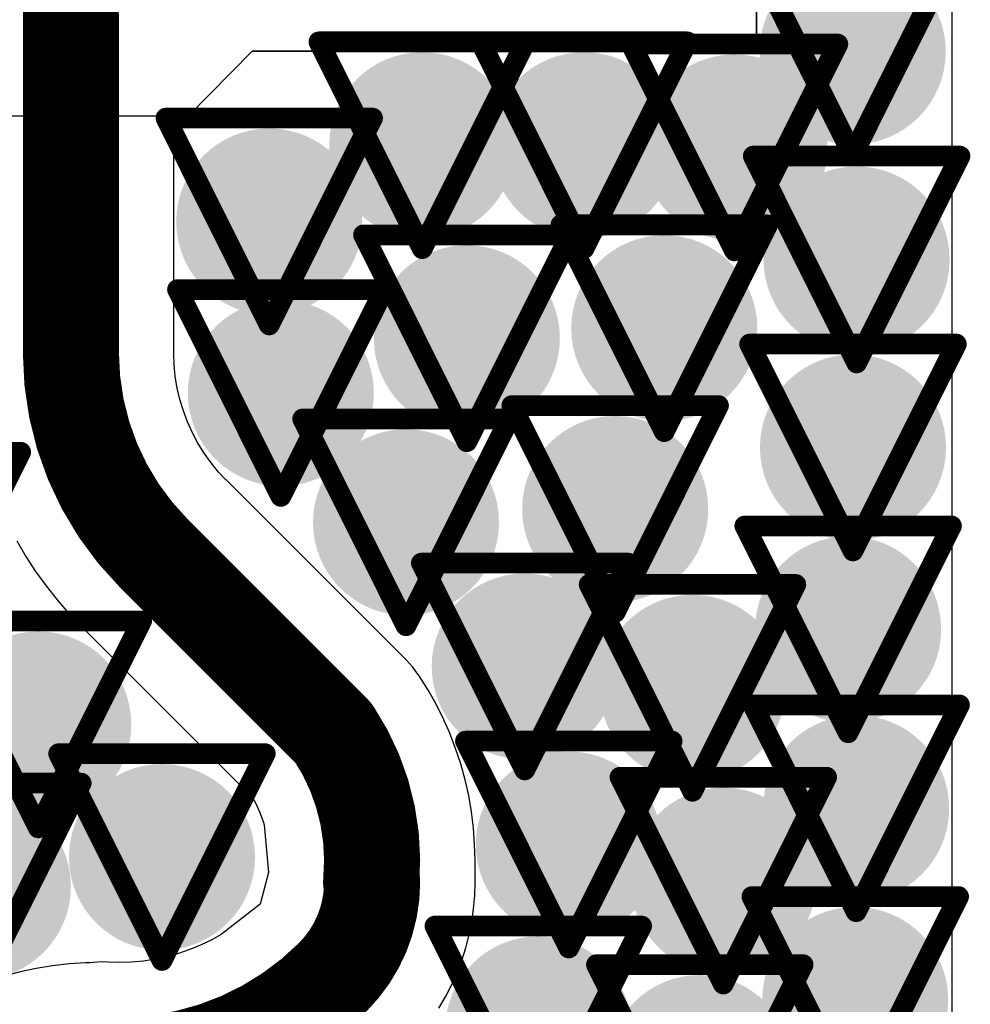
# Model space of a CAD drawing. Header units: inches. Extents: x -2.3 to 12.7, y -2.8 to 6.7.
# Tile 71 of 171: x 0.1272 to 0.2192, y 1.0839 to 1.1791. Entities that reach past the tile are written whole.
import ezdxf

# ---------------------------------------------------------------- set-up
doc = ezdxf.new("R2010")
doc.units = ezdxf.units.IN
doc.header["$MEASUREMENT"] = 0
for name, color, linetype in [('Bottom Layer', 5, 'Continuous'), ('Drill Drawing', 1, 'Continuous'), ('L2_GND1', 16, 'Continuous'), ('L3_PWR1', 130, 'Continuous'), ('Top Layer', 1, 'Continuous'), ('Via Holes', 16, 'Continuous')]:
    doc.layers.add(name, color=color, linetype=linetype)

msp = doc.modelspace()

# ---------------------------------------------------------------- hatches: boundary and pattern name
at = {"layer": 'Bottom Layer'}
h = msp.add_hatch(color=5, dxfattribs=at)
edge = h.paths.add_edge_path()
edge.add_arc((0.207818, 1.175987), 0.009, 0, 360)
h = msp.add_hatch(color=5, dxfattribs=at)
edge = h.paths.add_edge_path()
edge.add_arc((0.166167, 1.166923), 0.009, 0, 360)
h = msp.add_hatch(color=5, dxfattribs=at)
edge = h.paths.add_edge_path()
edge.add_arc((0.181813, 1.166923), 0.009, 0, 360)
h = msp.add_hatch(color=5, dxfattribs=at)
edge = h.paths.add_edge_path()
edge.add_arc((0.19638, 1.166707), 0.009, 0, 360)
h = msp.add_hatch(color=5, dxfattribs=at)
edge = h.paths.add_edge_path()
edge.add_arc((0.151364, 1.159546), 0.009, 0, 360)
h = msp.add_hatch(color=5, dxfattribs=at)
edge = h.paths.add_edge_path()
edge.add_arc((0.208194, 1.155872), 0.009, 0, 360)
h = msp.add_hatch(color=5, dxfattribs=at)
edge = h.paths.add_edge_path()
edge.add_arc((0.189582, 1.149227), 0.009, 0, 360)
h = msp.add_hatch(color=5, dxfattribs=at)
edge = h.paths.add_edge_path()
edge.add_arc((0.170483, 1.148256), 0.009, 0, 360)
h = msp.add_hatch(color=5, dxfattribs=at)
edge = h.paths.add_edge_path()
edge.add_arc((0.152486, 1.142964), 0.009, 0, 360)
h = msp.add_hatch(color=5, dxfattribs=at)
edge = h.paths.add_edge_path()
edge.add_arc((0.207841, 1.137696), 0.009, 0, 360)
h = msp.add_hatch(color=5, dxfattribs=at)
edge = h.paths.add_edge_path()
edge.add_arc((0.184834, 1.131747), 0.009, 0, 360)
h = msp.add_hatch(color=5, dxfattribs=at)
edge = h.paths.add_edge_path()
edge.add_arc((0.164597, 1.130457), 0.009, 0, 360)
h = msp.add_hatch(color=5, dxfattribs=at)
edge = h.paths.add_edge_path()
edge.add_arc((0.207374, 1.120111), 0.009, 0, 360)
h = msp.add_hatch(color=5, dxfattribs=at)
edge = h.paths.add_edge_path()
edge.add_arc((0.176083, 1.116515), 0.009, 0, 360)
h = msp.add_hatch(color=5, dxfattribs=at)
edge = h.paths.add_edge_path()
edge.add_arc((0.192314, 1.11445), 0.009, 0, 360)
h = msp.add_hatch(color=5, dxfattribs=at)
edge = h.paths.add_edge_path()
edge.add_arc((0.129016, 1.110913), 0.009, 0, 360)
h = msp.add_hatch(color=5, dxfattribs=at)
edge = h.paths.add_edge_path()
edge.add_arc((0.208149, 1.102801), 0.009, 0, 360)
h = msp.add_hatch(color=5, dxfattribs=at)
edge = h.paths.add_edge_path()
edge.add_arc((0.180349, 1.099299), 0.009, 0, 360)
h = msp.add_hatch(color=5, dxfattribs=at)
edge = h.paths.add_edge_path()
edge.add_arc((0.140987, 1.098088), 0.009, 0, 360)
h = msp.add_hatch(color=5, dxfattribs=at)
edge = h.paths.add_edge_path()
edge.add_arc((0.195296, 1.095809), 0.009, 0, 360)
h = msp.add_hatch(color=5, dxfattribs=at)
edge = h.paths.add_edge_path()
edge.add_arc((0.123173, 1.095238), 0.009, 0, 360)
h = msp.add_hatch(color=5, dxfattribs=at)
edge = h.paths.add_edge_path()
edge.add_arc((0.208061, 1.08427), 0.009, 0, 360)
h = msp.add_hatch(color=5, dxfattribs=at)
edge = h.paths.add_edge_path()
edge.add_arc((0.177391, 1.08142), 0.009, 0, 360)
h = msp.add_hatch(color=5, dxfattribs=at)
edge = h.paths.add_edge_path()
edge.add_arc((0.193022, 1.077683), 0.009, 0, 360)
at = {"layer": 'L2_GND1'}
h = msp.add_hatch(color=16, dxfattribs=at)
edge = h.paths.add_edge_path()
edge.add_arc((0.207818, 1.175987), 0.009, 0, 360)
h = msp.add_hatch(color=16, dxfattribs=at)
edge = h.paths.add_edge_path()
edge.add_arc((0.166167, 1.166923), 0.009, 0, 360)
h = msp.add_hatch(color=16, dxfattribs=at)
edge = h.paths.add_edge_path()
edge.add_arc((0.181813, 1.166923), 0.009, 0, 360)
h = msp.add_hatch(color=16, dxfattribs=at)
edge = h.paths.add_edge_path()
edge.add_arc((0.19638, 1.166707), 0.009, 0, 360)
h = msp.add_hatch(color=16, dxfattribs=at)
edge = h.paths.add_edge_path()
edge.add_arc((0.151364, 1.159546), 0.009, 0, 360)
h = msp.add_hatch(color=16, dxfattribs=at)
edge = h.paths.add_edge_path()
edge.add_arc((0.208194, 1.155872), 0.009, 0, 360)
h = msp.add_hatch(color=16, dxfattribs=at)
edge = h.paths.add_edge_path()
edge.add_arc((0.189582, 1.149227), 0.009, 0, 360)
h = msp.add_hatch(color=16, dxfattribs=at)
edge = h.paths.add_edge_path()
edge.add_arc((0.170483, 1.148256), 0.009, 0, 360)
h = msp.add_hatch(color=16, dxfattribs=at)
edge = h.paths.add_edge_path()
edge.add_arc((0.152486, 1.142964), 0.009, 0, 360)
h = msp.add_hatch(color=16, dxfattribs=at)
edge = h.paths.add_edge_path()
edge.add_arc((0.207841, 1.137696), 0.009, 0, 360)
h = msp.add_hatch(color=16, dxfattribs=at)
edge = h.paths.add_edge_path()
edge.add_arc((0.184834, 1.131747), 0.009, 0, 360)
h = msp.add_hatch(color=16, dxfattribs=at)
edge = h.paths.add_edge_path()
edge.add_arc((0.164597, 1.130457), 0.009, 0, 360)
h = msp.add_hatch(color=16, dxfattribs=at)
edge = h.paths.add_edge_path()
edge.add_arc((0.207374, 1.120111), 0.009, 0, 360)
h = msp.add_hatch(color=16, dxfattribs=at)
edge = h.paths.add_edge_path()
edge.add_arc((0.176083, 1.116515), 0.009, 0, 360)
h = msp.add_hatch(color=16, dxfattribs=at)
edge = h.paths.add_edge_path()
edge.add_arc((0.192314, 1.11445), 0.009, 0, 360)
h = msp.add_hatch(color=16, dxfattribs=at)
edge = h.paths.add_edge_path()
edge.add_arc((0.129016, 1.110913), 0.009, 0, 360)
h = msp.add_hatch(color=16, dxfattribs=at)
edge = h.paths.add_edge_path()
edge.add_arc((0.208149, 1.102801), 0.009, 0, 360)
h = msp.add_hatch(color=16, dxfattribs=at)
edge = h.paths.add_edge_path()
edge.add_arc((0.180349, 1.099299), 0.009, 0, 360)
h = msp.add_hatch(color=16, dxfattribs=at)
edge = h.paths.add_edge_path()
edge.add_arc((0.140987, 1.098088), 0.009, 0, 360)
h = msp.add_hatch(color=16, dxfattribs=at)
edge = h.paths.add_edge_path()
edge.add_arc((0.195296, 1.095809), 0.009, 0, 360)
h = msp.add_hatch(color=16, dxfattribs=at)
edge = h.paths.add_edge_path()
edge.add_arc((0.123173, 1.095238), 0.009, 0, 360)
h = msp.add_hatch(color=16, dxfattribs=at)
edge = h.paths.add_edge_path()
edge.add_arc((0.208061, 1.08427), 0.009, 0, 360)
h = msp.add_hatch(color=16, dxfattribs=at)
edge = h.paths.add_edge_path()
edge.add_arc((0.177391, 1.08142), 0.009, 0, 360)
h = msp.add_hatch(color=16, dxfattribs=at)
edge = h.paths.add_edge_path()
edge.add_arc((0.193022, 1.077683), 0.009, 0, 360)
at = {"layer": 'L3_PWR1'}
h = msp.add_hatch(color=130, dxfattribs=at)
edge = h.paths.add_edge_path()
edge.add_arc((0.207818, 1.175987), 0.009, 0, 360)
h = msp.add_hatch(color=130, dxfattribs=at)
edge = h.paths.add_edge_path()
edge.add_arc((0.166167, 1.166923), 0.009, 0, 360)
h = msp.add_hatch(color=130, dxfattribs=at)
edge = h.paths.add_edge_path()
edge.add_arc((0.181813, 1.166923), 0.009, 0, 360)
h = msp.add_hatch(color=130, dxfattribs=at)
edge = h.paths.add_edge_path()
edge.add_arc((0.19638, 1.166707), 0.009, 0, 360)
h = msp.add_hatch(color=130, dxfattribs=at)
edge = h.paths.add_edge_path()
edge.add_arc((0.151364, 1.159546), 0.009, 0, 360)
h = msp.add_hatch(color=130, dxfattribs=at)
edge = h.paths.add_edge_path()
edge.add_arc((0.208194, 1.155872), 0.009, 0, 360)
h = msp.add_hatch(color=130, dxfattribs=at)
edge = h.paths.add_edge_path()
edge.add_arc((0.189582, 1.149227), 0.009, 0, 360)
h = msp.add_hatch(color=130, dxfattribs=at)
edge = h.paths.add_edge_path()
edge.add_arc((0.170483, 1.148256), 0.009, 0, 360)
h = msp.add_hatch(color=130, dxfattribs=at)
edge = h.paths.add_edge_path()
edge.add_arc((0.152486, 1.142964), 0.009, 0, 360)
h = msp.add_hatch(color=130, dxfattribs=at)
edge = h.paths.add_edge_path()
edge.add_arc((0.207841, 1.137696), 0.009, 0, 360)
h = msp.add_hatch(color=130, dxfattribs=at)
edge = h.paths.add_edge_path()
edge.add_arc((0.184834, 1.131747), 0.009, 0, 360)
h = msp.add_hatch(color=130, dxfattribs=at)
edge = h.paths.add_edge_path()
edge.add_arc((0.164597, 1.130457), 0.009, 0, 360)
h = msp.add_hatch(color=130, dxfattribs=at)
edge = h.paths.add_edge_path()
edge.add_arc((0.207374, 1.120111), 0.009, 0, 360)
h = msp.add_hatch(color=130, dxfattribs=at)
edge = h.paths.add_edge_path()
edge.add_arc((0.176083, 1.116515), 0.009, 0, 360)
h = msp.add_hatch(color=130, dxfattribs=at)
edge = h.paths.add_edge_path()
edge.add_arc((0.192314, 1.11445), 0.009, 0, 360)
h = msp.add_hatch(color=130, dxfattribs=at)
edge = h.paths.add_edge_path()
edge.add_arc((0.129016, 1.110913), 0.009, 0, 360)
h = msp.add_hatch(color=130, dxfattribs=at)
edge = h.paths.add_edge_path()
edge.add_arc((0.208149, 1.102801), 0.009, 0, 360)
h = msp.add_hatch(color=130, dxfattribs=at)
edge = h.paths.add_edge_path()
edge.add_arc((0.180349, 1.099299), 0.009, 0, 360)
h = msp.add_hatch(color=130, dxfattribs=at)
edge = h.paths.add_edge_path()
edge.add_arc((0.140987, 1.098088), 0.009, 0, 360)
h = msp.add_hatch(color=130, dxfattribs=at)
edge = h.paths.add_edge_path()
edge.add_arc((0.195296, 1.095809), 0.009, 0, 360)
h = msp.add_hatch(color=130, dxfattribs=at)
edge = h.paths.add_edge_path()
edge.add_arc((0.123173, 1.095238), 0.009, 0, 360)
h = msp.add_hatch(color=130, dxfattribs=at)
edge = h.paths.add_edge_path()
edge.add_arc((0.208061, 1.08427), 0.009, 0, 360)
h = msp.add_hatch(color=130, dxfattribs=at)
edge = h.paths.add_edge_path()
edge.add_arc((0.177391, 1.08142), 0.009, 0, 360)
h = msp.add_hatch(color=130, dxfattribs=at)
edge = h.paths.add_edge_path()
edge.add_arc((0.193022, 1.077683), 0.009, 0, 360)
at = {"layer": 'Top Layer'}
h = msp.add_hatch(color=1, dxfattribs=at)
edge = h.paths.add_edge_path()
edge.add_arc((0.207818, 1.175987), 0.009, 0, 360)
h = msp.add_hatch(color=1, dxfattribs=at)
edge = h.paths.add_edge_path()
edge.add_arc((0.166167, 1.166923), 0.009, 0, 360)
h = msp.add_hatch(color=1, dxfattribs=at)
edge = h.paths.add_edge_path()
edge.add_arc((0.181813, 1.166923), 0.009, 0, 360)
h = msp.add_hatch(color=1, dxfattribs=at)
edge = h.paths.add_edge_path()
edge.add_arc((0.19638, 1.166707), 0.009, 0, 360)
h = msp.add_hatch(color=1, dxfattribs=at)
edge = h.paths.add_edge_path()
edge.add_arc((0.151364, 1.159546), 0.009, 0, 360)
h = msp.add_hatch(color=1, dxfattribs=at)
edge = h.paths.add_edge_path()
edge.add_arc((0.208194, 1.155872), 0.009, 0, 360)
h = msp.add_hatch(color=1, dxfattribs=at)
edge = h.paths.add_edge_path()
edge.add_arc((0.189582, 1.149227), 0.009, 0, 360)
h = msp.add_hatch(color=1, dxfattribs=at)
edge = h.paths.add_edge_path()
edge.add_arc((0.170483, 1.148256), 0.009, 0, 360)
h = msp.add_hatch(color=1, dxfattribs=at)
edge = h.paths.add_edge_path()
edge.add_arc((0.152486, 1.142964), 0.009, 0, 360)
h = msp.add_hatch(color=1, dxfattribs=at)
edge = h.paths.add_edge_path()
edge.add_arc((0.207841, 1.137696), 0.009, 0, 360)
h = msp.add_hatch(color=1, dxfattribs=at)
edge = h.paths.add_edge_path()
edge.add_arc((0.184834, 1.131747), 0.009, 0, 360)
h = msp.add_hatch(color=1, dxfattribs=at)
edge = h.paths.add_edge_path()
edge.add_arc((0.164597, 1.130457), 0.009, 0, 360)
h = msp.add_hatch(color=1, dxfattribs=at)
edge = h.paths.add_edge_path()
edge.add_arc((0.207374, 1.120111), 0.009, 0, 360)
h = msp.add_hatch(color=1, dxfattribs=at)
edge = h.paths.add_edge_path()
edge.add_arc((0.176083, 1.116515), 0.009, 0, 360)
h = msp.add_hatch(color=1, dxfattribs=at)
edge = h.paths.add_edge_path()
edge.add_arc((0.192314, 1.11445), 0.009, 0, 360)
h = msp.add_hatch(color=1, dxfattribs=at)
edge = h.paths.add_edge_path()
edge.add_arc((0.129016, 1.110913), 0.009, 0, 360)
h = msp.add_hatch(color=1, dxfattribs=at)
edge = h.paths.add_edge_path()
edge.add_arc((0.208149, 1.102801), 0.009, 0, 360)
h = msp.add_hatch(color=1, dxfattribs=at)
edge = h.paths.add_edge_path()
edge.add_arc((0.180349, 1.099299), 0.009, 0, 360)
h = msp.add_hatch(color=1, dxfattribs=at)
edge = h.paths.add_edge_path()
edge.add_arc((0.140987, 1.098088), 0.009, 0, 360)
h = msp.add_hatch(color=1, dxfattribs=at)
edge = h.paths.add_edge_path()
edge.add_arc((0.195296, 1.095809), 0.009, 0, 360)
h = msp.add_hatch(color=1, dxfattribs=at)
edge = h.paths.add_edge_path()
edge.add_arc((0.123173, 1.095238), 0.009, 0, 360)
h = msp.add_hatch(color=1, dxfattribs=at)
edge = h.paths.add_edge_path()
edge.add_arc((0.208061, 1.08427), 0.009, 0, 360)
h = msp.add_hatch(color=1, dxfattribs=at)
edge = h.paths.add_edge_path()
edge.add_arc((0.177391, 1.08142), 0.009, 0, 360)
h = msp.add_hatch(color=1, dxfattribs=at)
edge = h.paths.add_edge_path()
edge.add_arc((0.193022, 1.077683), 0.009, 0, 360)
at = {"layer": 'Via Holes'}
h = msp.add_hatch(color=7, dxfattribs=at)
edge = h.paths.add_edge_path()
edge.add_arc((0.207818, 1.175987), 0.004, 0, 360)
h = msp.add_hatch(color=7, dxfattribs=at)
edge = h.paths.add_edge_path()
edge.add_arc((0.166167, 1.166923), 0.004, 0, 360)
h = msp.add_hatch(color=7, dxfattribs=at)
edge = h.paths.add_edge_path()
edge.add_arc((0.181813, 1.166923), 0.004, 0, 360)
h = msp.add_hatch(color=7, dxfattribs=at)
edge = h.paths.add_edge_path()
edge.add_arc((0.19638, 1.166707), 0.004, 0, 360)
h = msp.add_hatch(color=7, dxfattribs=at)
edge = h.paths.add_edge_path()
edge.add_arc((0.151364, 1.159546), 0.004, 0, 360)
h = msp.add_hatch(color=7, dxfattribs=at)
edge = h.paths.add_edge_path()
edge.add_arc((0.208194, 1.155872), 0.004, 0, 360)
h = msp.add_hatch(color=7, dxfattribs=at)
edge = h.paths.add_edge_path()
edge.add_arc((0.189582, 1.149227), 0.004, 0, 360)
h = msp.add_hatch(color=7, dxfattribs=at)
edge = h.paths.add_edge_path()
edge.add_arc((0.170483, 1.148256), 0.004, 0, 360)
h = msp.add_hatch(color=7, dxfattribs=at)
edge = h.paths.add_edge_path()
edge.add_arc((0.152486, 1.142964), 0.004, 0, 360)
h = msp.add_hatch(color=7, dxfattribs=at)
edge = h.paths.add_edge_path()
edge.add_arc((0.207841, 1.137696), 0.004, 0, 360)
h = msp.add_hatch(color=7, dxfattribs=at)
edge = h.paths.add_edge_path()
edge.add_arc((0.184834, 1.131747), 0.004, 0, 360)
h = msp.add_hatch(color=7, dxfattribs=at)
edge = h.paths.add_edge_path()
edge.add_arc((0.164597, 1.130457), 0.004, 0, 360)
h = msp.add_hatch(color=7, dxfattribs=at)
edge = h.paths.add_edge_path()
edge.add_arc((0.207374, 1.120111), 0.004, 0, 360)
h = msp.add_hatch(color=7, dxfattribs=at)
edge = h.paths.add_edge_path()
edge.add_arc((0.176083, 1.116515), 0.004, 0, 360)
h = msp.add_hatch(color=7, dxfattribs=at)
edge = h.paths.add_edge_path()
edge.add_arc((0.192314, 1.11445), 0.004, 0, 360)
h = msp.add_hatch(color=7, dxfattribs=at)
edge = h.paths.add_edge_path()
edge.add_arc((0.129016, 1.110913), 0.004, 0, 360)
h = msp.add_hatch(color=7, dxfattribs=at)
edge = h.paths.add_edge_path()
edge.add_arc((0.208149, 1.102801), 0.004, 0, 360)
h = msp.add_hatch(color=7, dxfattribs=at)
edge = h.paths.add_edge_path()
edge.add_arc((0.180349, 1.099299), 0.004, 0, 360)
h = msp.add_hatch(color=7, dxfattribs=at)
edge = h.paths.add_edge_path()
edge.add_arc((0.140987, 1.098088), 0.004, 0, 360)
h = msp.add_hatch(color=7, dxfattribs=at)
edge = h.paths.add_edge_path()
edge.add_arc((0.195296, 1.095809), 0.004, 0, 360)
h = msp.add_hatch(color=7, dxfattribs=at)
edge = h.paths.add_edge_path()
edge.add_arc((0.208061, 1.08427), 0.004, 0, 360)
h = msp.add_hatch(color=7, dxfattribs=at)
edge = h.paths.add_edge_path()
edge.add_arc((0.177391, 1.08142), 0.004, 0, 360)

# ---------------------------------------------------------------- linework, layer by layer
at = {"layer": 'Drill Drawing'}
for points in [[(0.197818, 1.185987, 0.002, 0.002, 0), (0.207818, 1.165987, 0.002, 0.002, 0)], [(0.207818, 1.165987, 0.002, 0.002, 0), (0.217818, 1.185987, 0.002, 0.002, 0)], [(0.156167, 1.176923, 0.002, 0.002, 0), (0.176167, 1.176923, 0.002, 0.002, 0)], [(0.156167, 1.176923, 0.002, 0.002, 0), (0.166167, 1.156923, 0.002, 0.002, 0)], [(0.166167, 1.156923, 0.002, 0.002, 0), (0.176167, 1.176923, 0.002, 0.002, 0)], [(0.171813, 1.176923, 0.002, 0.002, 0), (0.191813, 1.176923, 0.002, 0.002, 0)], [(0.171813, 1.176923, 0.002, 0.002, 0), (0.181813, 1.156923, 0.002, 0.002, 0)], [(0.181813, 1.156923, 0.002, 0.002, 0), (0.191813, 1.176923, 0.002, 0.002, 0)], [(0.18638, 1.176707, 0.002, 0.002, 0), (0.20638, 1.176707, 0.002, 0.002, 0)], [(0.18638, 1.176707, 0.002, 0.002, 0), (0.19638, 1.156707, 0.002, 0.002, 0)], [(0.19638, 1.156707, 0.002, 0.002, 0), (0.20638, 1.176707, 0.002, 0.002, 0)], [(0.141364, 1.169546, 0.002, 0.002, 0), (0.161364, 1.169546, 0.002, 0.002, 0)], [(0.141364, 1.169546, 0.002, 0.002, 0), (0.151364, 1.149546, 0.002, 0.002, 0)], [(0.151364, 1.149546, 0.002, 0.002, 0), (0.161364, 1.169546, 0.002, 0.002, 0)], [(0.198194, 1.165872, 0.002, 0.002, 0), (0.218194, 1.165872, 0.002, 0.002, 0)], [(0.198194, 1.165872, 0.002, 0.002, 0), (0.208194, 1.145872, 0.002, 0.002, 0)], [(0.208194, 1.145872, 0.002, 0.002, 0), (0.218194, 1.165872, 0.002, 0.002, 0)], [(0.179582, 1.159227, 0.002, 0.002, 0), (0.199582, 1.159227, 0.002, 0.002, 0)], [(0.179582, 1.159227, 0.002, 0.002, 0), (0.189582, 1.139227, 0.002, 0.002, 0)], [(0.189582, 1.139227, 0.002, 0.002, 0), (0.199582, 1.159227, 0.002, 0.002, 0)], [(0.160483, 1.158256, 0.002, 0.002, 0), (0.180483, 1.158256, 0.002, 0.002, 0)], [(0.160483, 1.158256, 0.002, 0.002, 0), (0.170483, 1.138256, 0.002, 0.002, 0)], [(0.170483, 1.138256, 0.002, 0.002, 0), (0.180483, 1.158256, 0.002, 0.002, 0)], [(0.142486, 1.152964, 0.002, 0.002, 0), (0.162486, 1.152964, 0.002, 0.002, 0)], [(0.142486, 1.152964, 0.002, 0.002, 0), (0.152486, 1.132964, 0.002, 0.002, 0)], [(0.152486, 1.132964, 0.002, 0.002, 0), (0.162486, 1.152964, 0.002, 0.002, 0)], [(0.197841, 1.147696, 0.002, 0.002, 0), (0.217841, 1.147696, 0.002, 0.002, 0)], [(0.197841, 1.147696, 0.002, 0.002, 0), (0.207841, 1.127696, 0.002, 0.002, 0)], [(0.207841, 1.127696, 0.002, 0.002, 0), (0.217841, 1.147696, 0.002, 0.002, 0)], [(0.174834, 1.141747, 0.002, 0.002, 0), (0.194834, 1.141747, 0.002, 0.002, 0)], [(0.174834, 1.141747, 0.002, 0.002, 0), (0.184834, 1.121747, 0.002, 0.002, 0)], [(0.184834, 1.121747, 0.002, 0.002, 0), (0.194834, 1.141747, 0.002, 0.002, 0)], [(0.154597, 1.140457, 0.002, 0.002, 0), (0.174597, 1.140457, 0.002, 0.002, 0)], [(0.154597, 1.140457, 0.002, 0.002, 0), (0.164597, 1.120457, 0.002, 0.002, 0)], [(0.164597, 1.120457, 0.002, 0.002, 0), (0.174597, 1.140457, 0.002, 0.002, 0)], [(0.107318, 1.137235, 0.002, 0.002, 0), (0.127318, 1.137235, 0.002, 0.002, 0)], [(0.117318, 1.117235, 0.002, 0.002, 0), (0.127318, 1.137235, 0.002, 0.002, 0)], [(0.197374, 1.130111, 0.002, 0.002, 0), (0.217374, 1.130111, 0.002, 0.002, 0)], [(0.197374, 1.130111, 0.002, 0.002, 0), (0.207374, 1.110111, 0.002, 0.002, 0)], [(0.207374, 1.110111, 0.002, 0.002, 0), (0.217374, 1.130111, 0.002, 0.002, 0)], [(0.166083, 1.126515, 0.002, 0.002, 0), (0.186083, 1.126515, 0.002, 0.002, 0)], [(0.166083, 1.126515, 0.002, 0.002, 0), (0.176083, 1.106515, 0.002, 0.002, 0)], [(0.176083, 1.106515, 0.002, 0.002, 0), (0.186083, 1.126515, 0.002, 0.002, 0)], [(0.182314, 1.12445, 0.002, 0.002, 0), (0.202314, 1.12445, 0.002, 0.002, 0)], [(0.182314, 1.12445, 0.002, 0.002, 0), (0.192314, 1.10445, 0.002, 0.002, 0)], [(0.192314, 1.10445, 0.002, 0.002, 0), (0.202314, 1.12445, 0.002, 0.002, 0)], [(0.119016, 1.120913, 0.002, 0.002, 0), (0.139016, 1.120913, 0.002, 0.002, 0)], [(0.119016, 1.120913, 0.002, 0.002, 0), (0.129016, 1.100913, 0.002, 0.002, 0)], [(0.129016, 1.100913, 0.002, 0.002, 0), (0.139016, 1.120913, 0.002, 0.002, 0)], [(0.198149, 1.112801, 0.002, 0.002, 0), (0.218149, 1.112801, 0.002, 0.002, 0)], [(0.198149, 1.112801, 0.002, 0.002, 0), (0.208149, 1.092801, 0.002, 0.002, 0)], [(0.208149, 1.092801, 0.002, 0.002, 0), (0.218149, 1.112801, 0.002, 0.002, 0)], [(0.170349, 1.109299, 0.002, 0.002, 0), (0.190349, 1.109299, 0.002, 0.002, 0)], [(0.170349, 1.109299, 0.002, 0.002, 0), (0.180349, 1.089299, 0.002, 0.002, 0)], [(0.180349, 1.089299, 0.002, 0.002, 0), (0.190349, 1.109299, 0.002, 0.002, 0)], [(0.130987, 1.108088, 0.002, 0.002, 0), (0.150987, 1.108088, 0.002, 0.002, 0)], [(0.130987, 1.108088, 0.002, 0.002, 0), (0.140987, 1.088088, 0.002, 0.002, 0)], [(0.140987, 1.088088, 0.002, 0.002, 0), (0.150987, 1.108088, 0.002, 0.002, 0)], [(0.185296, 1.105809, 0.002, 0.002, 0), (0.205296, 1.105809, 0.002, 0.002, 0)], [(0.185296, 1.105809, 0.002, 0.002, 0), (0.195296, 1.085809, 0.002, 0.002, 0)], [(0.195296, 1.085809, 0.002, 0.002, 0), (0.205296, 1.105809, 0.002, 0.002, 0)], [(0.113173, 1.105238, 0.002, 0.002, 0), (0.133173, 1.105238, 0.002, 0.002, 0)], [(0.123173, 1.085238, 0.002, 0.002, 0), (0.133173, 1.105238, 0.002, 0.002, 0)], [(0.198061, 1.09427, 0.002, 0.002, 0), (0.218061, 1.09427, 0.002, 0.002, 0)], [(0.198061, 1.09427, 0.002, 0.002, 0), (0.208061, 1.07427, 0.002, 0.002, 0)], [(0.208061, 1.07427, 0.002, 0.002, 0), (0.218061, 1.09427, 0.002, 0.002, 0)], [(0.167391, 1.09142, 0.002, 0.002, 0), (0.187391, 1.09142, 0.002, 0.002, 0)], [(0.167391, 1.09142, 0.002, 0.002, 0), (0.177391, 1.07142, 0.002, 0.002, 0)], [(0.177391, 1.07142, 0.002, 0.002, 0), (0.187391, 1.09142, 0.002, 0.002, 0)], [(0.183022, 1.087683, 0.002, 0.002, 0), (0.203022, 1.087683, 0.002, 0.002, 0)], [(0.183022, 1.087683, 0.002, 0.002, 0), (0.193022, 1.067683, 0.002, 0.002, 0)], [(0.193022, 1.067683, 0.002, 0.002, 0), (0.203022, 1.087683, 0.002, 0.002, 0)]]:
    msp.add_lwpolyline(points, format="xyseb", dxfattribs=at)
for points in [[(0.155667, 1.176923, 0.001, 0.001, 1), (0.156667, 1.176923, 0.001, 0.001, 1)], [(0.155667, 1.176923, 0.001, 0.001, 1), (0.156667, 1.176923, 0.001, 0.001, 1)], [(0.171313, 1.176923, 0.001, 0.001, 1), (0.172313, 1.176923, 0.001, 0.001, 1)], [(0.171313, 1.176923, 0.001, 0.001, 1), (0.172313, 1.176923, 0.001, 0.001, 1)], [(0.175667, 1.176923, 0.001, 0.001, 1), (0.176667, 1.176923, 0.001, 0.001, 1)], [(0.175667, 1.176923, 0.001, 0.001, 1), (0.176667, 1.176923, 0.001, 0.001, 1)], [(0.191313, 1.176923, 0.001, 0.001, 1), (0.192313, 1.176923, 0.001, 0.001, 1)], [(0.191313, 1.176923, 0.001, 0.001, 1), (0.192313, 1.176923, 0.001, 0.001, 1)], [(0.18588, 1.176707, 0.001, 0.001, 1), (0.18688, 1.176707, 0.001, 0.001, 1)], [(0.18588, 1.176707, 0.001, 0.001, 1), (0.18688, 1.176707, 0.001, 0.001, 1)], [(0.20588, 1.176707, 0.001, 0.001, 1), (0.20688, 1.176707, 0.001, 0.001, 1)], [(0.20588, 1.176707, 0.001, 0.001, 1), (0.20688, 1.176707, 0.001, 0.001, 1)], [(0.140864, 1.169546, 0.001, 0.001, 1), (0.141864, 1.169546, 0.001, 0.001, 1)], [(0.140864, 1.169546, 0.001, 0.001, 1), (0.141864, 1.169546, 0.001, 0.001, 1)], [(0.160864, 1.169546, 0.001, 0.001, 1), (0.161864, 1.169546, 0.001, 0.001, 1)], [(0.160864, 1.169546, 0.001, 0.001, 1), (0.161864, 1.169546, 0.001, 0.001, 1)], [(0.197694, 1.165872, 0.001, 0.001, 1), (0.198694, 1.165872, 0.001, 0.001, 1)], [(0.197694, 1.165872, 0.001, 0.001, 1), (0.198694, 1.165872, 0.001, 0.001, 1)], [(0.207318, 1.165987, 0.001, 0.001, 1), (0.208318, 1.165987, 0.001, 0.001, 1)], [(0.207318, 1.165987, 0.001, 0.001, 1), (0.208318, 1.165987, 0.001, 0.001, 1)], [(0.217694, 1.165872, 0.001, 0.001, 1), (0.218694, 1.165872, 0.001, 0.001, 1)], [(0.217694, 1.165872, 0.001, 0.001, 1), (0.218694, 1.165872, 0.001, 0.001, 1)], [(0.179082, 1.159227, 0.001, 0.001, 1), (0.180082, 1.159227, 0.001, 0.001, 1)], [(0.179082, 1.159227, 0.001, 0.001, 1), (0.180082, 1.159227, 0.001, 0.001, 1)], [(0.199082, 1.159227, 0.001, 0.001, 1), (0.200082, 1.159227, 0.001, 0.001, 1)], [(0.199082, 1.159227, 0.001, 0.001, 1), (0.200082, 1.159227, 0.001, 0.001, 1)], [(0.159983, 1.158256, 0.001, 0.001, 1), (0.160983, 1.158256, 0.001, 0.001, 1)], [(0.159983, 1.158256, 0.001, 0.001, 1), (0.160983, 1.158256, 0.001, 0.001, 1)], [(0.179983, 1.158256, 0.001, 0.001, 1), (0.180983, 1.158256, 0.001, 0.001, 1)], [(0.179983, 1.158256, 0.001, 0.001, 1), (0.180983, 1.158256, 0.001, 0.001, 1)], [(0.165667, 1.156923, 0.001, 0.001, 1), (0.166667, 1.156923, 0.001, 0.001, 1)], [(0.165667, 1.156923, 0.001, 0.001, 1), (0.166667, 1.156923, 0.001, 0.001, 1)], [(0.181313, 1.156923, 0.001, 0.001, 1), (0.182313, 1.156923, 0.001, 0.001, 1)], [(0.181313, 1.156923, 0.001, 0.001, 1), (0.182313, 1.156923, 0.001, 0.001, 1)], [(0.19588, 1.156707, 0.001, 0.001, 1), (0.19688, 1.156707, 0.001, 0.001, 1)], [(0.19588, 1.156707, 0.001, 0.001, 1), (0.19688, 1.156707, 0.001, 0.001, 1)], [(0.141986, 1.152964, 0.001, 0.001, 1), (0.142986, 1.152964, 0.001, 0.001, 1)], [(0.141986, 1.152964, 0.001, 0.001, 1), (0.142986, 1.152964, 0.001, 0.001, 1)], [(0.161986, 1.152964, 0.001, 0.001, 1), (0.162986, 1.152964, 0.001, 0.001, 1)], [(0.161986, 1.152964, 0.001, 0.001, 1), (0.162986, 1.152964, 0.001, 0.001, 1)], [(0.150864, 1.149546, 0.001, 0.001, 1), (0.151864, 1.149546, 0.001, 0.001, 1)], [(0.150864, 1.149546, 0.001, 0.001, 1), (0.151864, 1.149546, 0.001, 0.001, 1)], [(0.197341, 1.147696, 0.001, 0.001, 1), (0.198341, 1.147696, 0.001, 0.001, 1)], [(0.197341, 1.147696, 0.001, 0.001, 1), (0.198341, 1.147696, 0.001, 0.001, 1)], [(0.217341, 1.147696, 0.001, 0.001, 1), (0.218341, 1.147696, 0.001, 0.001, 1)], [(0.217341, 1.147696, 0.001, 0.001, 1), (0.218341, 1.147696, 0.001, 0.001, 1)], [(0.207694, 1.145872, 0.001, 0.001, 1), (0.208694, 1.145872, 0.001, 0.001, 1)], [(0.207694, 1.145872, 0.001, 0.001, 1), (0.208694, 1.145872, 0.001, 0.001, 1)], [(0.174334, 1.141747, 0.001, 0.001, 1), (0.175334, 1.141747, 0.001, 0.001, 1)], [(0.174334, 1.141747, 0.001, 0.001, 1), (0.175334, 1.141747, 0.001, 0.001, 1)], [(0.194334, 1.141747, 0.001, 0.001, 1), (0.195334, 1.141747, 0.001, 0.001, 1)], [(0.194334, 1.141747, 0.001, 0.001, 1), (0.195334, 1.141747, 0.001, 0.001, 1)], [(0.154097, 1.140457, 0.001, 0.001, 1), (0.155097, 1.140457, 0.001, 0.001, 1)], [(0.154097, 1.140457, 0.001, 0.001, 1), (0.155097, 1.140457, 0.001, 0.001, 1)], [(0.174097, 1.140457, 0.001, 0.001, 1), (0.175097, 1.140457, 0.001, 0.001, 1)], [(0.174097, 1.140457, 0.001, 0.001, 1), (0.175097, 1.140457, 0.001, 0.001, 1)], [(0.189082, 1.139227, 0.001, 0.001, 1), (0.190082, 1.139227, 0.001, 0.001, 1)], [(0.189082, 1.139227, 0.001, 0.001, 1), (0.190082, 1.139227, 0.001, 0.001, 1)], [(0.169983, 1.138256, 0.001, 0.001, 1), (0.170983, 1.138256, 0.001, 0.001, 1)], [(0.169983, 1.138256, 0.001, 0.001, 1), (0.170983, 1.138256, 0.001, 0.001, 1)], [(0.126818, 1.137235, 0.001, 0.001, 1), (0.127818, 1.137235, 0.001, 0.001, 1)], [(0.126818, 1.137235, 0.001, 0.001, 1), (0.127818, 1.137235, 0.001, 0.001, 1)], [(0.151986, 1.132964, 0.001, 0.001, 1), (0.152986, 1.132964, 0.001, 0.001, 1)], [(0.151986, 1.132964, 0.001, 0.001, 1), (0.152986, 1.132964, 0.001, 0.001, 1)], [(0.196874, 1.130111, 0.001, 0.001, 1), (0.197874, 1.130111, 0.001, 0.001, 1)], [(0.196874, 1.130111, 0.001, 0.001, 1), (0.197874, 1.130111, 0.001, 0.001, 1)], [(0.216874, 1.130111, 0.001, 0.001, 1), (0.217874, 1.130111, 0.001, 0.001, 1)], [(0.216874, 1.130111, 0.001, 0.001, 1), (0.217874, 1.130111, 0.001, 0.001, 1)], [(0.207341, 1.127696, 0.001, 0.001, 1), (0.208341, 1.127696, 0.001, 0.001, 1)], [(0.207341, 1.127696, 0.001, 0.001, 1), (0.208341, 1.127696, 0.001, 0.001, 1)], [(0.165583, 1.126515, 0.001, 0.001, 1), (0.166583, 1.126515, 0.001, 0.001, 1)], [(0.165583, 1.126515, 0.001, 0.001, 1), (0.166583, 1.126515, 0.001, 0.001, 1)], [(0.185583, 1.126515, 0.001, 0.001, 1), (0.186583, 1.126515, 0.001, 0.001, 1)], [(0.185583, 1.126515, 0.001, 0.001, 1), (0.186583, 1.126515, 0.001, 0.001, 1)], [(0.181814, 1.12445, 0.001, 0.001, 1), (0.182814, 1.12445, 0.001, 0.001, 1)], [(0.181814, 1.12445, 0.001, 0.001, 1), (0.182814, 1.12445, 0.001, 0.001, 1)], [(0.201814, 1.12445, 0.001, 0.001, 1), (0.202814, 1.12445, 0.001, 0.001, 1)], [(0.201814, 1.12445, 0.001, 0.001, 1), (0.202814, 1.12445, 0.001, 0.001, 1)], [(0.184334, 1.121747, 0.001, 0.001, 1), (0.185334, 1.121747, 0.001, 0.001, 1)], [(0.184334, 1.121747, 0.001, 0.001, 1), (0.185334, 1.121747, 0.001, 0.001, 1)], [(0.138516, 1.120913, 0.001, 0.001, 1), (0.139516, 1.120913, 0.001, 0.001, 1)], [(0.138516, 1.120913, 0.001, 0.001, 1), (0.139516, 1.120913, 0.001, 0.001, 1)], [(0.164097, 1.120457, 0.001, 0.001, 1), (0.165097, 1.120457, 0.001, 0.001, 1)], [(0.164097, 1.120457, 0.001, 0.001, 1), (0.165097, 1.120457, 0.001, 0.001, 1)], [(0.197649, 1.112801, 0.001, 0.001, 1), (0.198649, 1.112801, 0.001, 0.001, 1)], [(0.197649, 1.112801, 0.001, 0.001, 1), (0.198649, 1.112801, 0.001, 0.001, 1)], [(0.217649, 1.112801, 0.001, 0.001, 1), (0.218649, 1.112801, 0.001, 0.001, 1)], [(0.217649, 1.112801, 0.001, 0.001, 1), (0.218649, 1.112801, 0.001, 0.001, 1)], [(0.169849, 1.109299, 0.001, 0.001, 1), (0.170849, 1.109299, 0.001, 0.001, 1)], [(0.169849, 1.109299, 0.001, 0.001, 1), (0.170849, 1.109299, 0.001, 0.001, 1)], [(0.189849, 1.109299, 0.001, 0.001, 1), (0.190849, 1.109299, 0.001, 0.001, 1)], [(0.189849, 1.109299, 0.001, 0.001, 1), (0.190849, 1.109299, 0.001, 0.001, 1)], [(0.206874, 1.110111, 0.001, 0.001, 1), (0.207874, 1.110111, 0.001, 0.001, 1)], [(0.206874, 1.110111, 0.001, 0.001, 1), (0.207874, 1.110111, 0.001, 0.001, 1)], [(0.130487, 1.108088, 0.001, 0.001, 1), (0.131487, 1.108088, 0.001, 0.001, 1)], [(0.130487, 1.108088, 0.001, 0.001, 1), (0.131487, 1.108088, 0.001, 0.001, 1)], [(0.150487, 1.108088, 0.001, 0.001, 1), (0.151487, 1.108088, 0.001, 0.001, 1)], [(0.150487, 1.108088, 0.001, 0.001, 1), (0.151487, 1.108088, 0.001, 0.001, 1)], [(0.175583, 1.106515, 0.001, 0.001, 1), (0.176583, 1.106515, 0.001, 0.001, 1)], [(0.175583, 1.106515, 0.001, 0.001, 1), (0.176583, 1.106515, 0.001, 0.001, 1)], [(0.184796, 1.105809, 0.001, 0.001, 1), (0.185796, 1.105809, 0.001, 0.001, 1)], [(0.184796, 1.105809, 0.001, 0.001, 1), (0.185796, 1.105809, 0.001, 0.001, 1)], [(0.204796, 1.105809, 0.001, 0.001, 1), (0.205796, 1.105809, 0.001, 0.001, 1)], [(0.204796, 1.105809, 0.001, 0.001, 1), (0.205796, 1.105809, 0.001, 0.001, 1)], [(0.132673, 1.105238, 0.001, 0.001, 1), (0.133673, 1.105238, 0.001, 0.001, 1)], [(0.132673, 1.105238, 0.001, 0.001, 1), (0.133673, 1.105238, 0.001, 0.001, 1)], [(0.191814, 1.10445, 0.001, 0.001, 1), (0.192814, 1.10445, 0.001, 0.001, 1)], [(0.191814, 1.10445, 0.001, 0.001, 1), (0.192814, 1.10445, 0.001, 0.001, 1)], [(0.128516, 1.100913, 0.001, 0.001, 1), (0.129516, 1.100913, 0.001, 0.001, 1)], [(0.128516, 1.100913, 0.001, 0.001, 1), (0.129516, 1.100913, 0.001, 0.001, 1)], [(0.197561, 1.09427, 0.001, 0.001, 1), (0.198561, 1.09427, 0.001, 0.001, 1)], [(0.197561, 1.09427, 0.001, 0.001, 1), (0.198561, 1.09427, 0.001, 0.001, 1)], [(0.217561, 1.09427, 0.001, 0.001, 1), (0.218561, 1.09427, 0.001, 0.001, 1)], [(0.217561, 1.09427, 0.001, 0.001, 1), (0.218561, 1.09427, 0.001, 0.001, 1)], [(0.207649, 1.092801, 0.001, 0.001, 1), (0.208649, 1.092801, 0.001, 0.001, 1)], [(0.207649, 1.092801, 0.001, 0.001, 1), (0.208649, 1.092801, 0.001, 0.001, 1)], [(0.166891, 1.09142, 0.001, 0.001, 1), (0.167891, 1.09142, 0.001, 0.001, 1)], [(0.166891, 1.09142, 0.001, 0.001, 1), (0.167891, 1.09142, 0.001, 0.001, 1)], [(0.186891, 1.09142, 0.001, 0.001, 1), (0.187891, 1.09142, 0.001, 0.001, 1)], [(0.186891, 1.09142, 0.001, 0.001, 1), (0.187891, 1.09142, 0.001, 0.001, 1)], [(0.179849, 1.089299, 0.001, 0.001, 1), (0.180849, 1.089299, 0.001, 0.001, 1)], [(0.179849, 1.089299, 0.001, 0.001, 1), (0.180849, 1.089299, 0.001, 0.001, 1)], [(0.140487, 1.088088, 0.001, 0.001, 1), (0.141487, 1.088088, 0.001, 0.001, 1)], [(0.140487, 1.088088, 0.001, 0.001, 1), (0.141487, 1.088088, 0.001, 0.001, 1)], [(0.182522, 1.087683, 0.001, 0.001, 1), (0.183522, 1.087683, 0.001, 0.001, 1)], [(0.182522, 1.087683, 0.001, 0.001, 1), (0.183522, 1.087683, 0.001, 0.001, 1)], [(0.202522, 1.087683, 0.001, 0.001, 1), (0.203522, 1.087683, 0.001, 0.001, 1)], [(0.202522, 1.087683, 0.001, 0.001, 1), (0.203522, 1.087683, 0.001, 0.001, 1)], [(0.194796, 1.085809, 0.001, 0.001, 1), (0.195796, 1.085809, 0.001, 0.001, 1)], [(0.194796, 1.085809, 0.001, 0.001, 1), (0.195796, 1.085809, 0.001, 0.001, 1)]]:
    msp.add_lwpolyline(points, format="xyseb", close=True, dxfattribs=at)
at = {"layer": 'Top Layer'}
for p, q in [((0.198502, 1.234059), (0.198514, 1.176011)), ((0.198514, 1.176011), (0.198502, 1.234059)), ((0.2174, 1.234059), (0.2174, 0.973082)), ((0.149712, 1.176012), (0.143522, 1.169746)), ((0.143522, 1.169746), (0.149712, 1.176012)), ((0.198514, 1.176011), (0.149712, 1.176012)), ((0.149712, 1.176012), (0.198514, 1.176011)), ((0.143522, 1.169746), (0.120055, 1.169746)), ((0.142135, 1.146855), (0.142135, 1.169746)), ((0.142135, 1.169746), (0.143522, 1.169746)), ((0.14213, 1.146739), (0.142135, 1.146855)), ((0.142163, 1.145711), (0.14213, 1.146739)), ((0.142276, 1.144572), (0.142163, 1.145711)), ((0.142462, 1.143443), (0.142276, 1.144572)), ((0.142722, 1.142329), (0.142462, 1.143443)), ((0.143054, 1.141234), (0.142722, 1.142329)), ((0.143457, 1.140162), (0.143054, 1.141234)), ((0.14393, 1.13912), (0.143457, 1.140162)), ((0.144469, 1.138111), (0.14393, 1.13912)), ((0.145073, 1.137139), (0.144469, 1.138111)), ((0.14574, 1.136208), (0.145073, 1.137139)), ((0.146466, 1.135324), (0.14574, 1.136208)), ((0.147169, 1.134573), (0.146466, 1.135324)), ((0.147255, 1.134495), (0.147169, 1.134573)), ((0.164628, 1.117122), (0.147255, 1.134495)), ((0.126942, 1.128656), (0.127817, 1.127167)), ((0.127817, 1.127167), (0.12876, 1.125719)), ((0.12876, 1.125719), (0.12977, 1.124317)), ((0.12977, 1.124317), (0.130842, 1.122962)), ((0.130842, 1.122962), (0.130851, 1.122953)), ((0.130851, 1.122953), (0.131976, 1.121659)), ((0.131976, 1.121659), (0.133169, 1.120409)), ((0.133169, 1.120409), (0.13317, 1.12041)), ((0.13317, 1.12041), (0.133171, 1.120409)), ((0.133171, 1.120409), (0.149741, 1.103839)), ((0.165215, 1.116481), (0.164628, 1.117122)), ((0.164628, 1.117122), (0.164628, 1.117122)), ((0.165743, 1.115792), (0.165215, 1.116481)), ((0.165872, 1.115604), (0.165743, 1.115792)), ((0.166699, 1.114298), (0.165872, 1.115604)), ((0.167473, 1.11293), (0.166699, 1.114298)), ((0.167477, 1.112923), (0.167473, 1.11293)), ((0.168186, 1.111516), (0.167477, 1.112923)), ((0.168188, 1.111512), (0.168186, 1.111516)), ((0.168253, 1.111363), (0.168188, 1.111512)), ((0.168828, 1.110068), (0.168253, 1.111363)), ((0.169396, 1.108594), (0.168828, 1.110068)), ((0.169892, 1.107094), (0.169396, 1.108594)), ((0.170313, 1.105572), (0.169892, 1.107094)), ((0.170659, 1.10403), (0.170313, 1.105572)), ((0.149741, 1.103839), (0.15003, 1.103324)), ((0.170929, 1.102474), (0.170659, 1.10403)), ((0.15003, 1.103324), (0.150433, 1.102449)), ((0.150433, 1.102449), (0.150767, 1.101544)), ((0.171123, 1.100906), (0.170929, 1.102474)), ((0.150767, 1.101544), (0.150863, 1.101204)), ((0.150863, 1.101204), (0.151307, 1.0966)), ((0.171239, 1.099331), (0.171123, 1.100906)), ((0.171239, 1.099309), (0.171239, 1.099331)), ((0.171278, 1.097751), (0.171239, 1.099309)), ((0.171277, 1.095671), (0.171278, 1.097751)), ((0.151307, 1.0966), (0.150481, 1.093539)), ((0.171241, 1.094372), (0.171277, 1.095656)), ((0.171277, 1.095656), (0.171277, 1.095671)), ((0.171277, 1.095656), (0.171277, 1.095656)), ((0.171133, 1.093091), (0.171241, 1.094372)), ((0.150481, 1.093539), (0.1467, 1.090595)), ((0.170953, 1.091819), (0.171133, 1.093091)), ((0.170702, 1.090558), (0.170953, 1.091819)), ((0.1467, 1.090595), (0.145817, 1.090097)), ((0.170381, 1.089313), (0.170702, 1.090558)), ((0.14477, 1.089587), (0.143695, 1.089142)), ((0.145817, 1.090097), (0.14477, 1.089587)), ((0.169991, 1.088089), (0.170381, 1.089313)), ((0.141474, 1.08845), (0.140336, 1.088205)), ((0.142595, 1.088762), (0.141474, 1.08845)), ((0.143695, 1.089142), (0.142595, 1.088762)), ((0.130407, 1.087566), (0.128828, 1.087308)), ((0.131996, 1.08775), (0.130407, 1.087566)), ((0.133592, 1.087861), (0.131996, 1.08775)), ((0.13405, 1.087872), (0.133592, 1.087861)), ((0.134326, 1.087908), (0.13405, 1.087872)), ((0.135194, 1.087946), (0.134326, 1.087908)), ((0.135762, 1.087921), (0.135194, 1.087946)), ((0.136863, 1.08789), (0.135762, 1.087923)), ((0.135762, 1.087923), (0.135762, 1.087921)), ((0.138026, 1.087925), (0.136863, 1.08789)), ((0.139185, 1.08803), (0.138026, 1.087925)), ((0.140336, 1.088205), (0.139185, 1.08803)), ((0.169533, 1.086888), (0.169991, 1.088089)), ((0.127263, 1.086978), (0.125715, 1.086576)), ((0.128828, 1.087308), (0.127263, 1.086978)), ((0.169008, 1.085715), (0.169533, 1.086888)), ((0.168418, 1.084573), (0.169008, 1.085715)), ((0.167765, 1.083466), (0.168418, 1.084573))]:
    msp.add_line(p, q, dxfattribs=at)
for points in [[(0.132175, 1.146855, 0.0093, 0.0093, 0), (0.132175, 1.179365, 0.0093, 0.0093, 0)], [(0.140212, 1.127452, 0.0093, 0.0093, -0.198912), (0.132175, 1.146855, 0.0093, 0.0093, 0)], [(0.140212, 1.127452, 0.0093, 0.0093, 0), (0.157585, 1.11008, 0.0093, 0.0093, 0)], [(0.157585, 1.11008, 0.0093, 0.0093, 0), (0.157585, 1.11008, 0.0093, 0.0093, 0)], [(0.157585, 1.11008, 0.0093, 0.0093, -0.172167), (0.16122, 1.095666, 0.0093, 0.0093, 0)], [(0.161318, 1.095657, 0.0093, 0.0093, -0.198714), (0.157531, 1.086504, 0.0093, 0.0093, 0)], [(0.157524, 1.086496, 0.0093, 0.0093, -0.21381), (0.135194, 1.077986, 0.0093, 0.0093, 0)]]:
    msp.add_lwpolyline(points, format="xyseb", dxfattribs=at)
for points in [[(0.12985, 1.179365, 0.00465, 0.00465, 1), (0.1345, 1.179365, 0.00465, 0.00465, 1)], [(0.12985, 1.146855, 0.00465, 0.00465, 1), (0.1345, 1.146855, 0.00465, 0.00465, 1)], [(0.12985, 1.146855, 0.00465, 0.00465, 1), (0.1345, 1.146855, 0.00465, 0.00465, 1)], [(0.137887, 1.127452, 0.00465, 0.00465, 1), (0.142537, 1.127452, 0.00465, 0.00465, 1)], [(0.137887, 1.127452, 0.00465, 0.00465, 1), (0.142537, 1.127452, 0.00465, 0.00465, 1)], [(0.15526, 1.11008, 0.00465, 0.00465, 1), (0.15991, 1.11008, 0.00465, 0.00465, 1)], [(0.15526, 1.11008, 0.00465, 0.00465, 1), (0.15991, 1.11008, 0.00465, 0.00465, 1)], [(0.15526, 1.11008, 0.00465, 0.00465, 1), (0.15991, 1.11008, 0.00465, 0.00465, 1)], [(0.15526, 1.11008, 0.00465, 0.00465, 1), (0.15991, 1.11008, 0.00465, 0.00465, 1)], [(0.158895, 1.095666, 0.00465, 0.00465, 1), (0.163545, 1.095666, 0.00465, 0.00465, 1)], [(0.158993, 1.095657, 0.00465, 0.00465, 1), (0.163643, 1.095657, 0.00465, 0.00465, 1)], [(0.155198, 1.086496, 0.00465, 0.00465, 1), (0.159849, 1.086496, 0.00465, 0.00465, 1)], [(0.155206, 1.086504, 0.00465, 0.00465, 1), (0.159856, 1.086504, 0.00465, 0.00465, 1)]]:
    msp.add_lwpolyline(points, format="xyseb", close=True, dxfattribs=at)

doc.saveas('drawing.dxf')
